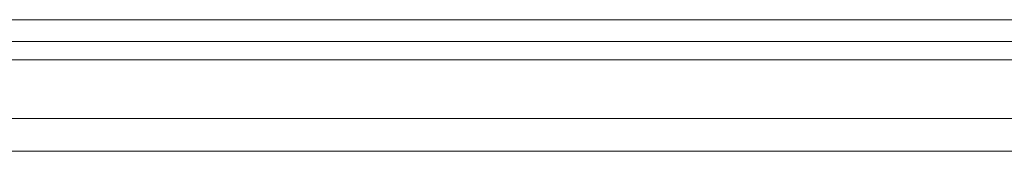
# Model space of a CAD drawing. Header units: millimetres. Extents: x -5998 to 62014, y -2232 to 8822.
# Tile 8 of 21: x -2550 to -1650, y 4478 to 4598. Entities that reach past the tile are written whole.
import ezdxf

# ---------------------------------------------------------------- set-up
doc = ezdxf.new("R2010")
doc.units = ezdxf.units.MM
doc.layers.add('A-GENM', color=13, linetype='Continuous', lineweight=18)

# ---------------------------------------------------------------- blocks, each defined once
blk = doc.blocks.new('ORNAMENTO 2 - ORNAMENTO 2-4325827-ELEVAÇÃO 3 - FACHADA DE IMPLANTAÇÃO')
at = {"layer": 'A-GENM'}
for p, q in [((2031.11, 4597.98), (-3449, 4597.98)), ((2031.11, 4577.98), (-3419, 4577.98)), ((2031.11, 4561.32), (-2814.05, 4561.32)), ((2031.11, 4507.75), (-2814.05, 4507.75)), ((2031.11, 4477.75), (-2814.05, 4477.75))]:
    blk.add_line(p, q, dxfattribs=at)

msp = doc.modelspace()

# ---------------------------------------------------------------- block references
at = {"layer": 'A-GENM'}
msp.add_blockref('ORNAMENTO 2 - ORNAMENTO 2-4325827-ELEVAÇÃO 3 - FACHADA DE IMPLANTAÇÃO', (0, 0), dxfattribs=at)

doc.saveas('drawing.dxf')
